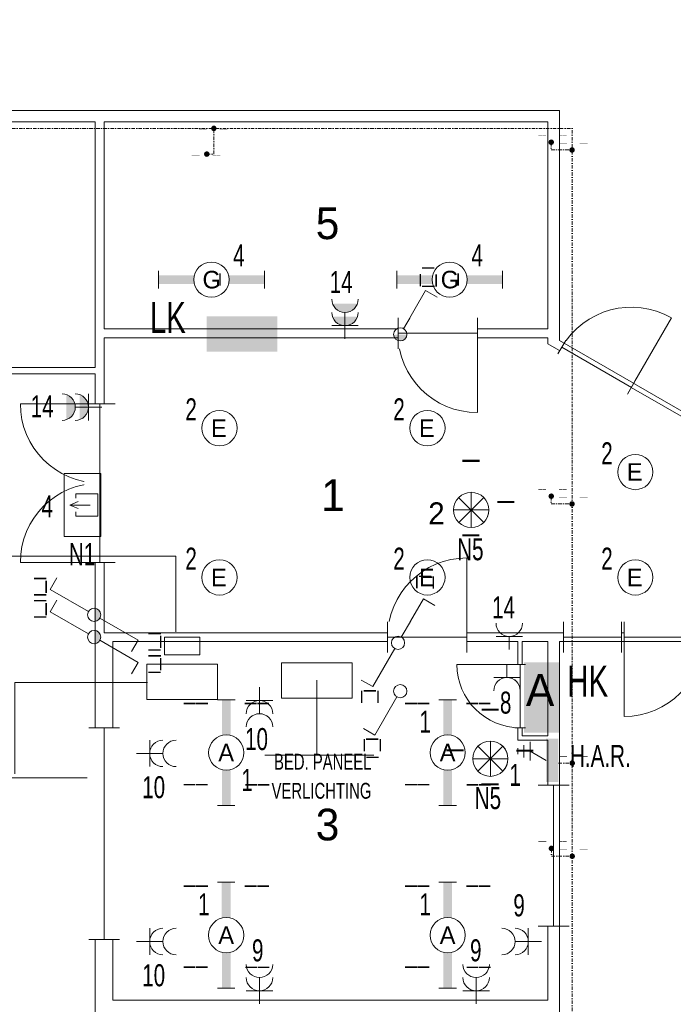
# Model space of a CAD drawing. Header units: millimetres. Extents: x 11401 to 146768, y -66248 to 31582.
# Tile 5 of 16: x 34635 to 42051, y -24291 to -13114. Entities that reach past the tile are written whole.
import ezdxf
from ezdxf.enums import TextEntityAlignment as Align

# ---------------------------------------------------------------- set-up
doc = ezdxf.new("R2010")
doc.units = ezdxf.units.MM
doc.linetypes.add('DGN Style 4', pattern=[79.631178, 39.79072, -19.89536, 0.049738, -19.89536])
doc.layers.get('0').update_dxf_attribs({"color": 1})
for name, color, linetype, lineweight in [('aarding', 1, 'Continuous', 0), ('besturing', 1, 'Continuous', 0), ('lichtarm', 1, 'Continuous', 0), ('lichtnood', 1, 'Continuous', 0), ('schakelmat', 1, 'Continuous', 0), ('verdeelinr', 1, 'Continuous', 0), ('xref', 1, 'Continuous', 0)]:
    doc.layers.add(name, color=color, linetype=linetype, lineweight=lineweight)
doc.styles.add('Style-WORKING', font='WORKING.shx')

# ---------------------------------------------------------------- blocks, each defined once
blk = doc.blocks.new('DVDVB_32_-S-_DraairichtingEnkel')
at = {"color": 0, "linetype": 'ByBlock', "lineweight": -2}
blk.add_line((0, 0), (0, 1), dxfattribs=at)
blk.add_arc((0, 0), 1, 0, 90, dxfattribs=at)
blk = doc.blocks.new('DVDVB_32_-S-_DubbelDeur')
at = {"linetype": 'Continuous', "lineweight": 13}
blk.add_wipeout([(0, -0.5), (1, -0.5), (1, 0.5), (0, 0.5)], dxfattribs=at)
at = {"color": 0, "linetype": 'ByBlock', "lineweight": -2}
for p, q in [((0, -0.5), (0, 0.5)), ((1, -0.5), (1, 0.5)), ((0, 0), (1, 0))]:
    blk.add_line(p, q, dxfattribs=at)
blk = doc.blocks.new('DVDVB_32_-S-_Deur')
at = {"linetype": 'Continuous', "lineweight": 13}
blk.add_wipeout([(0, -0.5), (1, -0.5), (1, 0.5), (0, 0.5)], dxfattribs=at)
at = {"color": 0, "linetype": 'ByBlock', "lineweight": -2}
for p, q in [((0, -0.5), (0, 0.5)), ((1, -0.5), (1, 0.5)), ((0, 0), (1, 0))]:
    blk.add_line(p, q, dxfattribs=at)
blk = doc.blocks.new('DVDVB_32_-S-_Raam')
at = {"linetype": 'Continuous', "lineweight": 13}
blk.add_wipeout([(0, 0.5), (1, 0.5), (1, -0.5), (0, -0.5)], dxfattribs=at)
at = {"color": 1, "linetype": 'ByBlock', "lineweight": -2}
for p, q in [((0, -0.5), (0, 0.5)), ((1, -0.5), (1, 0.5)), ((0, 0), (1, 0))]:
    blk.add_line(p, q, dxfattribs=at)
blk = doc.blocks.new('33A03_OD266_0BPa')
at = {"color": 254}
for points in [[(75780, -17716), (75780, -15116), (86570, -15116), (86570, -4576), (79770, -4576), (79770, -1716), (71895, -1716), (71895, -17716)], [(79840, -1716), (79840, -4506), (86570, -4506), (86570, -1716)], [(91705, -1716), (86670, -1716), (86670, -4066), (91705, -4066)], [(86670, -4166), (86670, -7516), (95105, -7516), (95577, -7789), (96149, -6799), (91705, -4237), (91706, -4166)], [(86770, -7616), (86770, -11686), (91706, -11686), (91705, -8736), (91365, -8736), (91365, -7616)], [(91705, -8686), (91705, -7616), (91415, -7616), (91415, -8686)]]:
    blk.add_lwpolyline(points, close=True, dxfattribs=at)
at = {"color": 254, "zscale": 1000}
for p, xscale, yscale, rotation in [((92651, -4731), 911.1042917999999, -911.1042917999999, 150), ((90905, -4116), 899.9942806, 899.9942806, 180), ((86620, -4916), 899.996376, -899.996376, 270), ((86620, -6716), -899.996376, -899.996376, 270), ((90785, -7566), 899.9942806, -899.9942806, 180), ((91391, -7875), 718.7500074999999, -718.7500074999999, 270)]:
    blk.add_blockref('DVDVB_32_-S-_DraairichtingEnkel', p, dxfattribs=dict(at, xscale=xscale, yscale=yscale, rotation=rotation))
at = {"color": 254, "xscale": 899.996376, "yscale": -899.996376, "zscale": 1000}
blk.add_blockref('DVDVB_32_-S-_DraairichtingEnkel', (92570, -7566), dxfattribs=at)
at = {"color": 254}
for s, p in [('5', (89071, -3047)), ('1', (89132, -6133)), ('A', (91456, -8345)), ('3', (89071, -9872))]:
    blk.add_text(s, height=360, dxfattribs=at).set_placement(p)
at = {"color": 254, "zscale": 1000}
for name, p, xscale, yscale, rotation in [('DVDVB_32_-S-_Deur', (90905, -4116), 899.9942806, 349.9977758, 180), ('DVDVB_32_-S-_Raam', (92651, -4730), 3985.998295, 176, 329.9999999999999), ('DVDVB_32_-S-_DubbelDeur', (86620, -4916), 1799.992752, 349.9977758, 270), ('DVDVB_32_-S-_Deur', (90785, -7566), 899.9942806, 349.9977758, 180), ('DVDVB_32_-S-_Deur', (91391, -7875), 718.7500074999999, 123, 270), ('DVDVB_32_-S-_Raam', (86670, -10996), 2399.994993, 349.9994056, 90), ('DVDVB_32_-S-_Raam', (91770, -9246), 1599.993557, 349.9977758, 270)]:
    blk.add_blockref(name, p, dxfattribs=dict(at, xscale=xscale, yscale=yscale, rotation=rotation))
at = {"color": 254, "xscale": 1799.992752, "yscale": 349.9977758, "zscale": 1000}
blk.add_blockref('DVDVB_32_-S-_DubbelDeur', (92570, -7566), dxfattribs=at)
at = {"color": 254, "xscale": 911.1042918, "yscale": 177, "zscale": 1000, "rotation": 329.9999999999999}
blk.add_blockref('DVDVB_32_-S-_Deur', (91863, -4274), dxfattribs=at)
at = {"color": 254, "xscale": 660.9922278, "yscale": 349.9977758, "zscale": 1000}
blk.add_blockref('DVDVB_32_-S-_Raam', (91881, -7566), dxfattribs=at)
at = {"color": 254}
blk.add_lwpolyline([(98749, -2295), (96199, -6712), (91835, -4196), (91835, -1586), (75365, -1586), (75365, -556), (74025, -556), (74025, -1586), (71765, -1586), (71765, -17846), (91835, -17846), (91835, -7616), (95105, -7616), (95538, -7866), (95513, -7909), (107313, -14722), (110553, -9110), (110328, -8980), (109937, -9656), (108357, -8744), (108748, -8068)], close=True, dxfattribs=at)
blk = doc.blocks.new('EC0_1')
at = {"layer": 'lichtarm', "color": 2, "linetype": 'Continuous', "lineweight": 0}
blk.add_circle((0, 0), 2, dxfattribs=at)
at = {"layer": 'lichtarm', "color": 253, "linetype": 'Continuous', "lineweight": 0, "style": 'Style-WORKING'}
blk.add_attdef('EC0_1_524', text='', height=1.99, dxfattribs=at).set_placement((0, 0), align=Align.MIDDLE_CENTER)
blk = doc.blocks.new('EI4_1')
at = {"layer": 'schakelmat', "color": 2, "linetype": 'Continuous', "lineweight": 0}
for p, q in [((1.5, 1.5), (1.5, -1.5)), ((1.5, 0), (0, 0))]:
    blk.add_line(p, q, dxfattribs=at)
blk.add_arc((3, 0), 1.5, 90, 270, dxfattribs=at)
blk = doc.blocks.new('EF7_1')
at = {"layer": 'schakelmat', "color": 2, "linetype": 'Continuous', "lineweight": 0}
for p, q in [((0.37, 0.64), (2.88, 4.98)), ((2.88, 4.98), (4.18, 4.23)), ((-0.37, -0.64), (-2.88, -4.98)), ((-2.88, -4.98), (-4.18, -4.23))]:
    blk.add_line(p, q, dxfattribs=at)
blk.add_circle((0, 0), 0.75, dxfattribs=at)
at = {"layer": 'schakelmat', "color": 254, "linetype": 'Continuous', "lineweight": 0, "style": 'Style-WORKING'}
for tag, rotation, p in [('EF7_1_485', 270, (2.33, 6.14)), ('EF7_1_486', 90, (4.06, 6.12)), ('EF7_1_484', 0, (3.18, 5.51)), ('EF7_1_490', 270, (-3.93, -6.85)), ('EF7_1_491', 90, (-2.2, -6.87)), ('EF7_1_489', 0, (-3.08, -7.48))]:
    blk.add_attdef(tag, text='', height=1.8, rotation=rotation, dxfattribs=at).set_placement(p, align=Align.CENTER)
blk = doc.blocks.new('EH7_2')
at = {"layer": 'schakelmat', "linetype": 'Continuous', "lineweight": 0}
blk.add_hatch(color=2, dxfattribs=at).paths.add_polyline_path([(-0.74, -0.02, 1), (0.76, -0.02)])
blk = doc.blocks.new('EG3_1')
at = {"layer": 'schakelmat', "color": 2, "linetype": 'Continuous', "lineweight": 0}
for p, q in [((0.37, 0.64), (2.88, 4.98)), ((2.88, 4.98), (4.18, 4.23))]:
    blk.add_line(p, q, dxfattribs=at)
blk.add_circle((0, 0), 0.75, dxfattribs=at)
blk.add_blockref('EH7_2', (0, 0), dxfattribs=at)
at = {"layer": 'schakelmat', "color": 254, "linetype": 'Continuous', "lineweight": 0, "style": 'Style-WORKING'}
for tag, rotation, p in [('EG3_1_592', 90, (4.01, 6.11)), ('EG3_1_591', 270, (2.33, 6.14)), ('EG3_1_593', 180, (3.16, 7.46))]:
    blk.add_attdef(tag, text='', height=1.8, rotation=rotation, dxfattribs=at).set_placement(p, align=Align.CENTER)
blk.add_attdef('EG3_1_590', text='', height=1.8, dxfattribs=at).set_placement((3.18, 5.51), align=Align.CENTER)
blk = doc.blocks.new('EI9')
at = {"layer": 'schakelmat', "linetype": 'Continuous', "lineweight": 0}
for points in [[(2.5, 1.41), (2.5, -1.41, -0.70922)], [(4, 1.41), (4, -1.41, -0.70922)]]:
    blk.add_hatch(color=2, dxfattribs=at).paths.add_polyline_path(points)
at = {"layer": 'schakelmat', "color": 2, "linetype": 'Continuous', "lineweight": 0}
for p, q in [((1.5, 1.5), (1.5, -1.5)), ((3, 0), (0, 0))]:
    blk.add_line(p, q, dxfattribs=at)
for centre in [(3, 0), (4.5, 0)]:
    blk.add_arc(centre, 1.5, 90, 270, dxfattribs=at)
blk = doc.blocks.new('EF0_1')
at = {"layer": 'schakelmat', "color": 2, "linetype": 'Continuous', "lineweight": 0}
for p, q in [((0.37, 0.64), (2.88, 4.98)), ((2.88, 4.98), (4.18, 4.23))]:
    blk.add_line(p, q, dxfattribs=at)
blk.add_circle((0, 0), 0.75, dxfattribs=at)
at = {"layer": 'schakelmat', "color": 254, "linetype": 'Continuous', "lineweight": 0, "style": 'Style-WORKING'}
for tag, rotation, p in [('EF0_1_614', 270, (2.33, 6.14)), ('EF0_1_615', 90, (4.01, 6.11)), ('EF0_1_616', 180, (3.16, 7.46))]:
    blk.add_attdef(tag, text='', height=1.8, rotation=rotation, dxfattribs=at).set_placement(p, align=Align.CENTER)
blk.add_attdef('EF0_1_613', text='', height=1.8, dxfattribs=at).set_placement((3.18, 5.51), align=Align.CENTER)
blk = doc.blocks.new('EI5_1')
at = {"layer": 'schakelmat', "color": 2, "linetype": 'Continuous', "lineweight": 0}
for p, q in [((1.5, 1.5), (1.5, -1.5)), ((3, 0), (0, 0))]:
    blk.add_line(p, q, dxfattribs=at)
for centre in [(3, 0), (4.5, 0)]:
    blk.add_arc(centre, 1.5, 90, 270, dxfattribs=at)
blk = doc.blocks.new('EE7')
at = {"layer": 'lichtnood', "color": 2, "linetype": 'Continuous', "lineweight": 0}
for p, q in [((0, 3.52), (-0.4, 2.58)), ((0, 1.21), (0, 3.52)), ((0, 3.52), (0.4, 2.58))]:
    blk.add_line(p, q, dxfattribs=at)
at = {"layer": 'lichtnood', "color": 2, "linetype": 'Continuous', "lineweight": 0, "flags": 128}
blk.add_lwpolyline([(-3.58, 4.14), (3.58, 4.14), (3.58, 0), (-3.58, 0)], close=True, dxfattribs=at)
blk.add_lwpolyline([(-0.78, 2.83), (-1.25, 2.83), (-1.25, 0.33), (1.25, 0.33), (1.25, 2.83), (0.77, 2.83)], dxfattribs=at)
blk = doc.blocks.new('EAA0')
at = {"layer": 'verdeelinr', "color": 2, "linetype": 'Continuous', "lineweight": 0}
blk.add_solid([(4, 0), (-4, 0), (4, 4), (-4, 4)], dxfattribs=at)
blk = doc.blocks.new('EL7')
at = {"layer": 'aarding', "color": 2, "linetype": 'Continuous', "lineweight": 0}
for p, q in [((0, -1.4), (-1.04, -3.22)), ((-2.09, -3.22), (0.01, -3.22)), ((-1.74, -3.92), (-0.34, -3.92)), ((-1.39, -4.62), (-0.69, -4.62))]:
    blk.add_line(p, q, dxfattribs=at)
blk.add_solid([(-2.45, -1.4), (2.45, -1.4), (-2.45, 0), (2.45, 0)], dxfattribs=at)
blk = doc.blocks.new('EAA1')
at = {"layer": 'verdeelinr', "color": 2, "linetype": 'Continuous', "lineweight": 0, "flags": 128}
blk.add_lwpolyline([(4, 0), (-4, 0), (-4, 4), (4, 4)], close=True, dxfattribs=at)
blk = doc.blocks.new('EE0')
at = {"layer": 'lichtnood', "color": 2, "linetype": 'Continuous', "lineweight": 0}
for p, q in [((-1.42, -1.42), (1.42, 1.42)), ((1.43, -1.43), (-1.42, 1.42)), ((0, -2), (0, 2)), ((-1.99, 0), (2.01, 0))]:
    blk.add_line(p, q, dxfattribs=at)
blk.add_circle((0, 0), 2, dxfattribs=at)
blk.add_arc((0.03, 0), 2.03, 135.5648, 224.4352, dxfattribs=at)
at = {"layer": 'lichtnood', "color": 7, "linetype": 'Continuous', "lineweight": 0, "style": 'Style-WORKING'}
for tag, p in [('EE0_1177', (-0.96, 4.23)), ('EE0_1176', (-4.93, 0.42)), ('EE0_1175', (3.01, 0.38)), ('EE0_1178', (-0.98, -4.24))]:
    blk.add_attdef(tag, text='', height=2.5, dxfattribs=at).set_placement(p, align=Align.MIDDLE_LEFT)
blk = doc.blocks.new('EA1')
at = {"layer": 'lichtarm', "linetype": 'Continuous', "lineweight": 0}
for points in [[(-6, -0.5), (-6, 0.5), (-1.94, 0.5), (-1.94, 0.5, 0.127885), (-1.94, -0.5), (-1.94, -0.5)], [(6, 0.5), (6, -0.49), (1.94, -0.49), (1.94, -0.49, 0.126565), (1.94, 0.5), (1.94, 0.5)]]:
    blk.add_hatch(color=2, dxfattribs=at).paths.add_polyline_path(points)
at = {"layer": 'lichtarm', "color": 2, "linetype": 'Continuous', "lineweight": 0, "flags": 128}
for points in [[(-6, 1), (-6, -1)], [(6, 1), (6, -0.99)]]:
    blk.add_lwpolyline(points, close=True, dxfattribs=at)
at = {"layer": 'lichtarm', "color": 2, "linetype": 'Continuous', "lineweight": 0}
blk.add_circle((0, 0), 2, dxfattribs=at)
at = {"layer": 'lichtarm', "color": 254, "linetype": 'Continuous', "lineweight": 0, "style": 'Style-WORKING'}
blk.add_attdef('EA1_1215', text='', height=1.8, rotation=270, dxfattribs=at).set_placement((0, 0), align=Align.MIDDLE_CENTER)
blk.add_attdef('EA1_1198', text='', height=1.99, dxfattribs=at).set_placement((0, 0), align=Align.MIDDLE_CENTER)
blk = doc.blocks.new('EH7_3')
at = {"layer": 'schakelmat', "linetype": 'Continuous', "lineweight": 0}
blk.add_hatch(color=2, dxfattribs=at).paths.add_polyline_path([(-0.74, -0.02, 1), (0.76, -0.02)])
blk = doc.blocks.new('EG7')
at = {"layer": 'schakelmat', "color": 2, "linetype": 'Continuous', "lineweight": 0}
for p, q in [((0.37, 0.64), (2.88, 4.98)), ((2.88, 4.98), (4.18, 4.23)), ((-0.37, -0.64), (-2.88, -4.98)), ((-2.88, -4.98), (-4.18, -4.23))]:
    blk.add_line(p, q, dxfattribs=at)
blk.add_circle((0, 0), 0.75, dxfattribs=at)
blk.add_blockref('EH7_3', (0, 0), dxfattribs=at)
at = {"layer": 'schakelmat', "color": 254, "linetype": 'Continuous', "lineweight": 0, "style": 'Style-WORKING'}
for tag, rotation, p in [('EG7_1307', 270, (2.33, 6.14)), ('EG7_1308', 90, (4.06, 6.12)), ('EG7_1312', 270, (-3.93, -6.85)), ('EG7_1313', 90, (-2.2, -6.87))]:
    blk.add_attdef(tag, text='', height=1.8, rotation=rotation, dxfattribs=at).set_placement(p, align=Align.CENTER)
for tag, p in [('EG7_1306', (3.18, 5.51)), ('EG7_1311', (-3.08, -7.48))]:
    blk.add_attdef(tag, text='', height=1.8, dxfattribs=at).set_placement(p, align=Align.CENTER)
blk = doc.blocks.new('EAE0_2')
at = {"layer": 'aarding', "linetype": 'DGN Style 4', "lineweight": 0}
h = blk.add_hatch(color=3, dxfattribs=at)
edge = h.paths.add_edge_path()
edge.add_arc((0, 0), 1, 0, 360)
at = {"layer": 'aarding', "color": 3, "linetype": 'DGN Style 4', "lineweight": 0, "style": 'Style-WORKING'}
for tag, p in [('EAE0_2_2151', (-4.89, 0.59)), ('EAE0_2_2150', (2.57, 0.59))]:
    blk.add_attdef(tag, p, '', height=1.8, dxfattribs=at)
blk = doc.blocks.new('A36B')
at = {"layer": 'lichtarm', "linetype": 'Continuous', "lineweight": 0}
for points in [[(-0.5, 1.94), (-0.5, 6), (0.49, 6), (0.49, 1.94), (0.49, 1.94, 0.126565), (-0.5, 1.94)], [(-0.5, -6), (-0.5, -1.94), (-0.5, -1.94, 0.127885), (0.5, -1.94), (0.5, -1.94), (0.5, -6)]]:
    blk.add_hatch(color=2, dxfattribs=at).paths.add_polyline_path(points)
at = {"layer": 'lichtarm', "color": 2, "linetype": 'Continuous', "lineweight": 0}
for p, q in [((-0.99, 6), (0.99, 6)), ((-1, -6), (1, -6))]:
    blk.add_line(p, q, dxfattribs=at)
blk.add_circle((0, 0), 2, dxfattribs=at)
at = {"layer": 'lichtarm', "color": 253, "linetype": 'Continuous', "lineweight": 0, "style": 'Style-WORKING'}
blk.add_attdef('A36B_2794', text='', height=1.8, dxfattribs=at).set_placement((-2, 5.52), align=Align.TOP_RIGHT)
blk.add_attdef('A36B_2793', text='', height=1.8, dxfattribs=at).set_placement((2.01, 5.5), align=Align.TOP_LEFT)
blk.add_attdef('A36B_2790', text='', height=1.99, dxfattribs=at).set_placement((0, 0), align=Align.MIDDLE_CENTER)
blk.add_attdef('A36B_2792', text='', height=1.8, dxfattribs=at).set_placement((-2, -5.5), align=Align.RIGHT)
blk.add_attdef('A36B_2791', (2, -5.5), '', height=1.8, dxfattribs=at)
blk = doc.blocks.new('HVK2')
at = {"layer": 'verdeelinr', "color": 2, "linetype": 'Continuous', "lineweight": 0, "flags": 128}
blk.add_lwpolyline([(4, 0), (-4, 0), (-4, 4), (4, 4)], close=True, dxfattribs=at)

msp = doc.modelspace()

# ---------------------------------------------------------------- block references
at = {"layer": 'xref'}
msp.add_blockref('33A03_OD266_0BPa', (-51077, -12558), dxfattribs=at)

# ---------------------------------------------------------------- next in the draw order: linework, layer by layer
at = {"layer": 'aarding', "color": 3, "linetype": 'DGN Style 4', "lineweight": 0}
for p, q in [((36838, -14640), (36838, -14348)), ((40666, -14513), (40666, -14593)), ((36758, -14640), (36838, -14640)), ((40666, -14593), (40902, -14593)), ((40666, -18531), (40666, -18611)), ((40666, -18611), (40902, -18611)), ((40748, -21553), (40904, -21553)), ((40668, -22529), (40668, -22610)), ((40668, -22610), (40904, -22610))]:
    msp.add_line(p, q, dxfattribs=at)
at = {"layer": 'aarding', "color": 3, "linetype": 'DGN Style 4', "lineweight": 0, "flags": 128}
msp.add_lwpolyline([(20604, -14348), (40904, -14348), (40904, -30648), (20604, -30648)], close=True, dxfattribs=at)
at = {"layer": 'besturing', "color": 1, "linetype": 'Continuous', "lineweight": 0, "flags": 128}
msp.add_lwpolyline([(36406, -20064), (36406, -19205), (33037, -19205)], dxfattribs=at)
at = {"layer": 'schakelmat', "color": 1, "linetype": 'Continuous', "lineweight": 0}
msp.add_line((33637, -21718), (35401, -21718), dxfattribs=at)
at = {"layer": 'schakelmat', "color": 1, "linetype": 'Continuous', "lineweight": 0, "flags": 128}
msp.add_lwpolyline([(34580, -21673), (34580, -21475), (34580, -20638), (36086, -20638)], dxfattribs=at)
at = {"layer": 'verdeelinr', "color": 1, "linetype": 'Continuous', "lineweight": 0, "flags": 128}
msp.add_lwpolyline([(38006, -20613), (38006, -21463), (38653, -21463), (37418, -21463)], dxfattribs=at)

# ---------------------------------------------------------------- next in the draw order: block references
at = {"layer": 'aarding', "color": 3, "linetype": 'DGN Style 4', "lineweight": 0}
ref = msp.add_blockref('EAE0_2', (36838, -14348), dxfattribs=dict(at, xscale=31.38105593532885, yscale=31.38105593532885, zscale=31.38105593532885, rotation=180))
ref.add_attrib('EAE0_2_2150', '__', (36670, -14351), dxfattribs={"color": 3, "linetype": 'DGN Style 4', "lineweight": 0, "height": 56.5, "style": 'Style-WORKING'})
ref.add_attrib('EAE0_2_2151', '__', (36904, -14351), dxfattribs={"color": 3, "linetype": 'DGN Style 4', "lineweight": 0, "height": 56.5, "style": 'Style-WORKING'})
ref = msp.add_blockref('EAE0_2', (40666, -14505), dxfattribs=dict(at, xscale=31.38105593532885, yscale=31.38105593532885, zscale=31.38105593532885))
ref.add_attrib('EAE0_2_2150', '__', (40754, -14414), dxfattribs={"color": 3, "linetype": 'DGN Style 4', "lineweight": 0, "height": 56.5, "style": 'Style-WORKING'})
ref.add_attrib('EAE0_2_2151', '__', (40519, -14414), dxfattribs={"color": 3, "linetype": 'DGN Style 4', "lineweight": 0, "height": 56.5, "style": 'Style-WORKING'})
ref = msp.add_blockref('EAE0_2', (40902, -14593), dxfattribs=dict(at, xscale=31.38105593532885, yscale=31.38105593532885, zscale=31.38105593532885))
ref.add_attrib('EAE0_2_2150', '__', (40990, -14502), dxfattribs={"color": 3, "linetype": 'DGN Style 4', "lineweight": 0, "height": 56.5, "style": 'Style-WORKING'})
ref.add_attrib('EAE0_2_2151', '__', (40756, -14502), dxfattribs={"color": 3, "linetype": 'DGN Style 4', "lineweight": 0, "height": 56.5, "style": 'Style-WORKING'})
ref = msp.add_blockref('EAE0_2', (36758, -14640), dxfattribs=dict(at, xscale=31.38105593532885, yscale=31.38105593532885, zscale=31.38105593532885, rotation=180))
ref.add_attrib('EAE0_2_2150', '__', (36589, -14643), dxfattribs={"color": 3, "linetype": 'DGN Style 4', "lineweight": 0, "height": 56.5, "style": 'Style-WORKING'})
ref.add_attrib('EAE0_2_2151', '__', (36824, -14643), dxfattribs={"color": 3, "linetype": 'DGN Style 4', "lineweight": 0, "height": 56.5, "style": 'Style-WORKING'})
ref = msp.add_blockref('EAE0_2', (40666, -18523), dxfattribs=dict(at, xscale=31.38105593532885, yscale=31.38105593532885, zscale=31.38105593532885))
ref.add_attrib('EAE0_2_2150', '__', (40754, -18432), dxfattribs={"color": 3, "linetype": 'DGN Style 4', "lineweight": 0, "height": 56.5, "style": 'Style-WORKING'})
ref.add_attrib('EAE0_2_2151', '__', (40519, -18432), dxfattribs={"color": 3, "linetype": 'DGN Style 4', "lineweight": 0, "height": 56.5, "style": 'Style-WORKING'})
ref = msp.add_blockref('EAE0_2', (40902, -18611), dxfattribs=dict(at, xscale=31.38105593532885, yscale=31.38105593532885, zscale=31.38105593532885))
ref.add_attrib('EAE0_2_2150', '__', (40990, -18520), dxfattribs={"color": 3, "linetype": 'DGN Style 4', "lineweight": 0, "height": 56.5, "style": 'Style-WORKING'})
ref.add_attrib('EAE0_2_2151', '__', (40756, -18520), dxfattribs={"color": 3, "linetype": 'DGN Style 4', "lineweight": 0, "height": 56.5, "style": 'Style-WORKING'})
at = {"layer": 'aarding', "color": 2, "linetype": 'Continuous', "lineweight": 0, "xscale": 100, "yscale": 100, "zscale": 100, "rotation": 270}
msp.add_blockref('EL7', (40748, -21522), dxfattribs=at)
at = {"layer": 'aarding', "color": 3, "linetype": 'DGN Style 4', "lineweight": 0}
ref = msp.add_blockref('EAE0_2', (40904, -21553), dxfattribs=dict(at, xscale=31.38105593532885, yscale=31.38105593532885, zscale=31.38105593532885))
ref.add_attrib('EAE0_2_2150', '__', (40991, -21462), dxfattribs={"color": 3, "linetype": 'DGN Style 4', "lineweight": 0, "height": 56.5, "style": 'Style-WORKING'})
ref.add_attrib('EAE0_2_2151', '__', (40757, -21462), dxfattribs={"color": 3, "linetype": 'DGN Style 4', "lineweight": 0, "height": 56.5, "style": 'Style-WORKING'})
ref = msp.add_blockref('EAE0_2', (40668, -22521), dxfattribs=dict(at, xscale=31.38105593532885, yscale=31.38105593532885, zscale=31.38105593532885))
ref.add_attrib('EAE0_2_2150', '__', (40755, -22431), dxfattribs={"color": 3, "linetype": 'DGN Style 4', "lineweight": 0, "height": 56.5, "style": 'Style-WORKING'})
ref.add_attrib('EAE0_2_2151', '__', (40521, -22431), dxfattribs={"color": 3, "linetype": 'DGN Style 4', "lineweight": 0, "height": 56.5, "style": 'Style-WORKING'})
ref = msp.add_blockref('EAE0_2', (40904, -22610), dxfattribs=dict(at, xscale=31.38105593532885, yscale=31.38105593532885, zscale=31.38105593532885))
ref.add_attrib('EAE0_2_2150', '__', (40991, -22519), dxfattribs={"color": 3, "linetype": 'DGN Style 4', "lineweight": 0, "height": 56.5, "style": 'Style-WORKING'})
ref.add_attrib('EAE0_2_2151', '__', (40757, -22519), dxfattribs={"color": 3, "linetype": 'DGN Style 4', "lineweight": 0, "height": 56.5, "style": 'Style-WORKING'})
at = {"layer": 'lichtarm', "color": 2, "linetype": 'Continuous', "lineweight": 0}
ref = msp.add_blockref('EA1', (36811, -16065), dxfattribs=dict(at, xscale=100, yscale=100, zscale=100, rotation=180))
ref.add_attrib('EA1_1198', 'G', dxfattribs={"color": 254, "linetype": 'Continuous', "lineweight": 0, "height": 199, "style": 'Style-WORKING'}).set_placement((36813, -16065), align=Align.MIDDLE_CENTER)
ref.add_attrib('EA1_1215', '_', dxfattribs={"color": 254, "linetype": 'Continuous', "lineweight": 0, "height": 180, "rotation": 270, "style": 'Style-WORKING'}).set_placement((37041, -16065), align=Align.MIDDLE_CENTER)
ref = msp.add_blockref('EA1', (39514, -16065), dxfattribs=dict(at, xscale=100, yscale=100, zscale=100, rotation=180))
ref.add_attrib('EA1_1198', 'G', dxfattribs={"color": 254, "linetype": 'Continuous', "lineweight": 0, "height": 199, "style": 'Style-WORKING'}).set_placement((39516, -16064), align=Align.MIDDLE_CENTER)
ref.add_attrib('EA1_1215', '_', dxfattribs={"color": 254, "linetype": 'Continuous', "lineweight": 0, "height": 180, "rotation": 270, "style": 'Style-WORKING'}).set_placement((39744, -16065), align=Align.MIDDLE_CENTER)
ref = msp.add_blockref('EC0_1', (36902, -17750), dxfattribs=dict(at, xscale=100, yscale=100, zscale=100, rotation=180))
ref.add_attrib('EC0_1_524', 'E', dxfattribs={"color": 253, "linetype": 'Continuous', "lineweight": 0, "height": 199, "style": 'Style-WORKING'}).set_placement((36895, -17750), align=Align.MIDDLE_CENTER)
ref = msp.add_blockref('EC0_1', (39261, -17750), dxfattribs=dict(at, xscale=100, yscale=100, zscale=100, rotation=180))
ref.add_attrib('EC0_1_524', 'E', dxfattribs={"color": 253, "linetype": 'Continuous', "lineweight": 0, "height": 199, "style": 'Style-WORKING'}).set_placement((39254, -17750), align=Align.MIDDLE_CENTER)
ref = msp.add_blockref('EC0_1', (41620, -18249), dxfattribs=dict(at, xscale=100, yscale=100, zscale=100, rotation=180))
ref.add_attrib('EC0_1_524', 'E', dxfattribs={"color": 253, "linetype": 'Continuous', "lineweight": 0, "height": 199, "style": 'Style-WORKING'}).set_placement((41613, -18248), align=Align.MIDDLE_CENTER)
ref = msp.add_blockref('EC0_1', (36902, -19445), dxfattribs=dict(at, xscale=100, yscale=100, zscale=100, rotation=180))
ref.add_attrib('EC0_1_524', 'E', dxfattribs={"color": 253, "linetype": 'Continuous', "lineweight": 0, "height": 199, "style": 'Style-WORKING'}).set_placement((36895, -19445), align=Align.MIDDLE_CENTER)
ref = msp.add_blockref('EC0_1', (39261, -19445), dxfattribs=dict(at, xscale=100, yscale=100, zscale=100, rotation=180))
ref.add_attrib('EC0_1_524', 'E', dxfattribs={"color": 253, "linetype": 'Continuous', "lineweight": 0, "height": 199, "style": 'Style-WORKING'}).set_placement((39254, -19445), align=Align.MIDDLE_CENTER)
ref = msp.add_blockref('EC0_1', (41620, -19445), dxfattribs=dict(at, xscale=100, yscale=100, zscale=100, rotation=180))
ref.add_attrib('EC0_1_524', 'E', dxfattribs={"color": 253, "linetype": 'Continuous', "lineweight": 0, "height": 199, "style": 'Style-WORKING'}).set_placement((41613, -19445), align=Align.MIDDLE_CENTER)
ref = msp.add_blockref('A36B', (36979, -21433), dxfattribs=dict(at, xscale=100, yscale=100, zscale=100, rotation=180))
ref.add_attrib('A36B_2790', 'A', dxfattribs={"color": 253, "linetype": 'Continuous', "lineweight": 0, "height": 199, "style": 'Style-WORKING'}).set_placement((36978, -21432), align=Align.MIDDLE_CENTER)
ref.add_attrib('A36B_2791', '__', (36500, -20833), dxfattribs={"color": 253, "linetype": 'Continuous', "lineweight": 0, "height": 180, "style": 'Style-WORKING'})
ref.add_attrib('A36B_2792', '__', dxfattribs={"color": 253, "linetype": 'Continuous', "lineweight": 0, "height": 180, "style": 'Style-WORKING'}).set_placement((37461, -20833), align=Align.RIGHT)
ref.add_attrib('A36B_2793', '__', dxfattribs={"color": 253, "linetype": 'Continuous', "lineweight": 0, "height": 180, "style": 'Style-WORKING'}).set_placement((36499, -21573), align=Align.TOP_LEFT)
ref.add_attrib('A36B_2794', '__', dxfattribs={"color": 253, "linetype": 'Continuous', "lineweight": 0, "height": 180, "style": 'Style-WORKING'}).set_placement((37465, -21575), align=Align.TOP_RIGHT)
ref = msp.add_blockref('A36B', (39491, -21433), dxfattribs=dict(at, xscale=100, yscale=100, zscale=100, rotation=180))
ref.add_attrib('A36B_2790', 'A', dxfattribs={"color": 253, "linetype": 'Continuous', "lineweight": 0, "height": 199, "style": 'Style-WORKING'}).set_placement((39490, -21432), align=Align.MIDDLE_CENTER)
ref.add_attrib('A36B_2791', '__', (39012, -20833), dxfattribs={"color": 253, "linetype": 'Continuous', "lineweight": 0, "height": 180, "style": 'Style-WORKING'})
ref.add_attrib('A36B_2792', '__', dxfattribs={"color": 253, "linetype": 'Continuous', "lineweight": 0, "height": 180, "style": 'Style-WORKING'}).set_placement((39973, -20833), align=Align.RIGHT)
ref.add_attrib('A36B_2793', '__', dxfattribs={"color": 253, "linetype": 'Continuous', "lineweight": 0, "height": 180, "style": 'Style-WORKING'}).set_placement((39011, -21573), align=Align.TOP_LEFT)
ref.add_attrib('A36B_2794', '__', dxfattribs={"color": 253, "linetype": 'Continuous', "lineweight": 0, "height": 180, "style": 'Style-WORKING'}).set_placement((39977, -21575), align=Align.TOP_RIGHT)
ref = msp.add_blockref('A36B', (36978, -23506), dxfattribs=dict(at, xscale=100, yscale=100, zscale=100, rotation=180))
ref.add_attrib('A36B_2790', 'A', dxfattribs={"color": 253, "linetype": 'Continuous', "lineweight": 0, "height": 199, "style": 'Style-WORKING'}).set_placement((36978, -23505), align=Align.MIDDLE_CENTER)
ref.add_attrib('A36B_2791', '__', (36500, -22906), dxfattribs={"color": 253, "linetype": 'Continuous', "lineweight": 0, "height": 180, "style": 'Style-WORKING'})
ref.add_attrib('A36B_2792', '__', dxfattribs={"color": 253, "linetype": 'Continuous', "lineweight": 0, "height": 180, "style": 'Style-WORKING'}).set_placement((37461, -22906), align=Align.RIGHT)
ref.add_attrib('A36B_2793', '__', dxfattribs={"color": 253, "linetype": 'Continuous', "lineweight": 0, "height": 180, "style": 'Style-WORKING'}).set_placement((36499, -23646), align=Align.TOP_LEFT)
ref.add_attrib('A36B_2794', '__', dxfattribs={"color": 253, "linetype": 'Continuous', "lineweight": 0, "height": 180, "style": 'Style-WORKING'}).set_placement((37465, -23648), align=Align.TOP_RIGHT)
ref = msp.add_blockref('A36B', (39491, -23506), dxfattribs=dict(at, xscale=100, yscale=100, zscale=100, rotation=180))
ref.add_attrib('A36B_2790', 'A', dxfattribs={"color": 253, "linetype": 'Continuous', "lineweight": 0, "height": 199, "style": 'Style-WORKING'}).set_placement((39490, -23505), align=Align.MIDDLE_CENTER)
ref.add_attrib('A36B_2791', '__', (39012, -22906), dxfattribs={"color": 253, "linetype": 'Continuous', "lineweight": 0, "height": 180, "style": 'Style-WORKING'})
ref.add_attrib('A36B_2792', '__', dxfattribs={"color": 253, "linetype": 'Continuous', "lineweight": 0, "height": 180, "style": 'Style-WORKING'}).set_placement((39973, -22906), align=Align.RIGHT)
ref.add_attrib('A36B_2793', '__', dxfattribs={"color": 253, "linetype": 'Continuous', "lineweight": 0, "height": 180, "style": 'Style-WORKING'}).set_placement((39011, -23646), align=Align.TOP_LEFT)
ref.add_attrib('A36B_2794', '__', dxfattribs={"color": 253, "linetype": 'Continuous', "lineweight": 0, "height": 180, "style": 'Style-WORKING'}).set_placement((39977, -23648), align=Align.TOP_RIGHT)
at = {"layer": 'lichtnood', "color": 2, "linetype": 'Continuous', "lineweight": 0}
ref = msp.add_blockref('EE0', (39758, -18679), dxfattribs=dict(at, xscale=100, yscale=100, zscale=100, rotation=180))
ref.add_attrib('EE0_1175', '2', dxfattribs={"color": 7, "linetype": 'Continuous', "lineweight": 0, "height": 250, "style": 'Style-WORKING'}).set_placement((39271, -18718), align=Align.MIDDLE_LEFT)
ref.add_attrib('EE0_1176', '_', dxfattribs={"color": 7, "linetype": 'Continuous', "lineweight": 0, "height": 250, "style": 'Style-WORKING'}).set_placement((40058, -18402), align=Align.MIDDLE_LEFT)
ref.add_attrib('EE0_1177', '_', dxfattribs={"color": 7, "linetype": 'Continuous', "lineweight": 0, "height": 250, "style": 'Style-WORKING'}).set_placement((39661, -18783), align=Align.MIDDLE_LEFT)
ref.add_attrib('EE0_1178', '_', dxfattribs={"color": 7, "linetype": 'Continuous', "lineweight": 0, "height": 250, "style": 'Style-WORKING'}).set_placement((39663, -17936), align=Align.MIDDLE_LEFT)
at = {"layer": 'lichtnood', "color": 2, "linetype": 'Continuous', "lineweight": 0, "xscale": 100, "yscale": 100, "zscale": 100, "rotation": 90.00000000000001}
msp.add_blockref('EE7', (35555, -18623), dxfattribs=at)
at = {"layer": 'lichtnood', "color": 2, "linetype": 'Continuous', "lineweight": 0}
ref = msp.add_blockref('EE0', (39975, -21503), dxfattribs=dict(at, xscale=100, yscale=100, zscale=100, rotation=180))
ref.add_attrib('EE0_1175', '_', dxfattribs={"color": 7, "linetype": 'Continuous', "lineweight": 0, "height": 250, "style": 'Style-WORKING'}).set_placement((39481, -21222), align=Align.MIDDLE_LEFT)
ref.add_attrib('EE0_1176', '_', dxfattribs={"color": 7, "linetype": 'Continuous', "lineweight": 0, "height": 250, "style": 'Style-WORKING'}).set_placement((40275, -21226), align=Align.MIDDLE_LEFT)
ref.add_attrib('EE0_1177', '_', dxfattribs={"color": 7, "linetype": 'Continuous', "lineweight": 0, "height": 250, "style": 'Style-WORKING'}).set_placement((39878, -21607), align=Align.MIDDLE_LEFT)
ref.add_attrib('EE0_1178', '_', dxfattribs={"color": 7, "linetype": 'Continuous', "lineweight": 0, "height": 250, "style": 'Style-WORKING'}).set_placement((39880, -20760), align=Align.MIDDLE_LEFT)
at = {"layer": 'schakelmat', "color": 2, "linetype": 'Continuous', "lineweight": 0}
ref = msp.add_blockref('EG3_1', (38953, -16686), dxfattribs=dict(at, xscale=100, yscale=100, zscale=100))
ref.add_attrib('EG3_1_590', '_', dxfattribs={"color": 254, "linetype": 'Continuous', "lineweight": 0, "height": 180, "rotation": 180, "style": 'Style-WORKING'}).set_placement((39271, -16185), align=Align.CENTER)
ref.add_attrib('EG3_1_591', '_', dxfattribs={"color": 254, "linetype": 'Continuous', "lineweight": 0, "height": 180, "rotation": 90, "style": 'Style-WORKING'}).set_placement((39136, -16072), align=Align.CENTER)
ref.add_attrib('EG3_1_592', '_', dxfattribs={"color": 254, "linetype": 'Continuous', "lineweight": 0, "height": 180, "rotation": 270, "style": 'Style-WORKING'}).set_placement((39404, -16075), align=Align.CENTER)
ref.add_attrib('EG3_1_593', '_', dxfattribs={"color": 254, "linetype": 'Continuous', "lineweight": 0, "height": 180, "style": 'Style-WORKING'}).set_placement((39269, -15890), align=Align.CENTER)
at = {"layer": 'schakelmat', "color": 2, "linetype": 'Continuous', "lineweight": 0, "xscale": 100, "yscale": 100, "zscale": 100}
for name, p, rotation in [('EI9', (38326, -16737), 90.00000000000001), ('EI9', (35566, -17512), 180), ('EI4_1', (40190, -20265), 90.00000000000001), ('EI4_1', (40164, -20431), 270), ('EI5_1', (37356, -20692), 270), ('EI5_1', (40556, -23578), 180), ('EI5_1', (37356, -24287), 90.00000000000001), ('EI5_1', (39814, -24287), 90.00000000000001)]:
    msp.add_blockref(name, p, dxfattribs=dict(at, rotation=rotation))
at = {"layer": 'schakelmat', "color": 2, "linetype": 'Continuous', "lineweight": 0}
ref = msp.add_blockref('EG7', (35480, -19869), dxfattribs=dict(at, xscale=100, yscale=100, zscale=100, rotation=90.00000000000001))
ref.add_attrib('EG7_1306', '_', dxfattribs={"color": 254, "linetype": 'Continuous', "lineweight": 0, "height": 180, "rotation": 270, "style": 'Style-WORKING'}).set_placement((34979, -19551), align=Align.CENTER)
ref.add_attrib('EG7_1307', '_', dxfattribs={"color": 254, "linetype": 'Continuous', "lineweight": 0, "height": 180, "rotation": 180, "style": 'Style-WORKING'}).set_placement((34866, -19686), align=Align.CENTER)
ref.add_attrib('EG7_1308', '_', dxfattribs={"color": 254, "linetype": 'Continuous', "lineweight": 0, "height": 180, "style": 'Style-WORKING'}).set_placement((34868, -19413), align=Align.CENTER)
ref.add_attrib('EG7_1311', '_', dxfattribs={"color": 254, "linetype": 'Continuous', "lineweight": 0, "height": 180, "rotation": 270, "style": 'Style-WORKING'}).set_placement((36278, -20177), align=Align.CENTER)
ref.add_attrib('EG7_1312', '_', dxfattribs={"color": 254, "linetype": 'Continuous', "lineweight": 0, "height": 180, "rotation": 180, "style": 'Style-WORKING'}).set_placement((36165, -20312), align=Align.CENTER)
ref.add_attrib('EG7_1313', '_', dxfattribs={"color": 254, "linetype": 'Continuous', "lineweight": 0, "height": 180, "style": 'Style-WORKING'}).set_placement((36167, -20039), align=Align.CENTER)
ref = msp.add_blockref('EF7_1', (38928, -20187), dxfattribs=dict(at, xscale=100, yscale=100, zscale=100, rotation=180))
ref.add_attrib('EF7_1_484', '_', dxfattribs={"color": 254, "linetype": 'Continuous', "lineweight": 0, "height": 180, "style": 'Style-WORKING'}).set_placement((38610, -20688), align=Align.CENTER)
ref.add_attrib('EF7_1_485', '_', dxfattribs={"color": 254, "linetype": 'Continuous', "lineweight": 0, "height": 180, "rotation": 270, "style": 'Style-WORKING'}).set_placement((38745, -20801), align=Align.CENTER)
ref.add_attrib('EF7_1_486', '_', dxfattribs={"color": 254, "linetype": 'Continuous', "lineweight": 0, "height": 180, "rotation": 90, "style": 'Style-WORKING'}).set_placement((38472, -20799), align=Align.CENTER)
ref.add_attrib('EF7_1_489', '_', dxfattribs={"color": 254, "linetype": 'Continuous', "lineweight": 0, "height": 180, "style": 'Style-WORKING'}).set_placement((39236, -19389), align=Align.CENTER)
ref.add_attrib('EF7_1_490', '_', dxfattribs={"color": 254, "linetype": 'Continuous', "lineweight": 0, "height": 180, "rotation": 270, "style": 'Style-WORKING'}).set_placement((39371, -19502), align=Align.CENTER)
ref.add_attrib('EF7_1_491', '_', dxfattribs={"color": 254, "linetype": 'Continuous', "lineweight": 0, "height": 180, "rotation": 90, "style": 'Style-WORKING'}).set_placement((39098, -19500), align=Align.CENTER)
ref = msp.add_blockref('EG7', (35480, -20122), dxfattribs=dict(at, xscale=100, yscale=100, zscale=100, rotation=90.00000000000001))
ref.add_attrib('EG7_1306', '_', dxfattribs={"color": 254, "linetype": 'Continuous', "lineweight": 0, "height": 180, "rotation": 270, "style": 'Style-WORKING'}).set_placement((34979, -19804), align=Align.CENTER)
ref.add_attrib('EG7_1307', '_', dxfattribs={"color": 254, "linetype": 'Continuous', "lineweight": 0, "height": 180, "rotation": 180, "style": 'Style-WORKING'}).set_placement((34866, -19939), align=Align.CENTER)
ref.add_attrib('EG7_1308', '_', dxfattribs={"color": 254, "linetype": 'Continuous', "lineweight": 0, "height": 180, "style": 'Style-WORKING'}).set_placement((34868, -19666), align=Align.CENTER)
ref.add_attrib('EG7_1311', '_', dxfattribs={"color": 254, "linetype": 'Continuous', "lineweight": 0, "height": 180, "rotation": 270, "style": 'Style-WORKING'}).set_placement((36278, -20430), align=Align.CENTER)
ref.add_attrib('EG7_1312', '_', dxfattribs={"color": 254, "linetype": 'Continuous', "lineweight": 0, "height": 180, "rotation": 180, "style": 'Style-WORKING'}).set_placement((36165, -20565), align=Align.CENTER)
ref.add_attrib('EG7_1313', '_', dxfattribs={"color": 254, "linetype": 'Continuous', "lineweight": 0, "height": 180, "style": 'Style-WORKING'}).set_placement((36167, -20292), align=Align.CENTER)
ref = msp.add_blockref('EF0_1', (38953, -20736), dxfattribs=dict(at, xscale=100, yscale=100, zscale=100, rotation=180))
ref.add_attrib('EF0_1_613', '_', dxfattribs={"color": 254, "linetype": 'Continuous', "lineweight": 0, "height": 180, "style": 'Style-WORKING'}).set_placement((38635, -21237), align=Align.CENTER)
ref.add_attrib('EF0_1_614', '_', dxfattribs={"color": 254, "linetype": 'Continuous', "lineweight": 0, "height": 180, "rotation": 270, "style": 'Style-WORKING'}).set_placement((38770, -21350), align=Align.CENTER)
ref.add_attrib('EF0_1_615', '_', dxfattribs={"color": 254, "linetype": 'Continuous', "lineweight": 0, "height": 180, "rotation": 90, "style": 'Style-WORKING'}).set_placement((38502, -21347), align=Align.CENTER)
ref.add_attrib('EF0_1_616', '_', dxfattribs={"color": 254, "linetype": 'Continuous', "lineweight": 0, "height": 180, "rotation": 180, "style": 'Style-WORKING'}).set_placement((38637, -21532), align=Align.CENTER)
at = {"layer": 'schakelmat', "color": 2, "linetype": 'Continuous', "lineweight": 0, "xscale": 100, "yscale": 100, "zscale": 100}
for p in [(35960, -21443), (35960, -23578)]:
    msp.add_blockref('EI5_1', p, dxfattribs=at)
at = {"layer": 'verdeelinr', "color": 2, "linetype": 'Continuous', "lineweight": 0}
for name, p, xscale, yscale, zscale, rotation in [('EAA0', (37158, -16482), 100, 100, 100, 180), ('HVK2', (36479, -20124), 50, 50, 50, 180), ('HVK2', (36479, -20429), 100, 100, 100, 180), ('EAA1', (38006, -20416), 100, 100, 100, 180), ('EAA0', (40358, -20808), 100, 100, 100, 270)]:
    msp.add_blockref(name, p, dxfattribs=dict(at, xscale=xscale, yscale=yscale, zscale=zscale, rotation=rotation))

# ---------------------------------------------------------------- next in the draw order: texts
at = {"layer": 'aarding', "color": 7, "linetype": 'Continuous', "lineweight": 0, "style": 'Style-WORKING', "width": 0.7}
msp.add_text('H.A.R.', height=250, dxfattribs=at).set_placement((40879, -21596))
at = {"layer": 'lichtarm', "color": 7, "linetype": 'Continuous', "lineweight": 0, "style": 'Style-WORKING', "width": 0.7}
for s, p in [('4', (37057, -15915)), ('4', (39760, -15915)), ('2', (36515, -17662)), ('2', (38874, -17662)), ('2', (41233, -18161)), ('2', (36515, -19357)), ('2', (38874, -19357)), ('2', (41233, -19357)), ('1', (39171, -21207)), ('1', (37150, -21869)), ('1', (36659, -23280)), ('1', (39171, -23280))]:
    msp.add_text(s, height=250, dxfattribs=at).set_placement(p)
at = {"layer": 'lichtnood', "color": 7, "linetype": 'Continuous', "lineweight": 0, "style": 'Style-WORKING', "width": 0.7}
for s, p in [('4', (34883, -18763)), ('N1', (35194, -19306)), ('N5', (39599, -19250)), ('1', (40192, -21811)), ('N5', (39798, -22075))]:
    msp.add_text(s, height=250, dxfattribs=at).set_placement(p)
at = {"layer": 'schakelmat', "color": 7, "linetype": 'Continuous', "lineweight": 0, "style": 'Style-WORKING', "width": 0.7}
for s, p in [('14', (38152, -16218)), ('14', (34760, -17628)), ('14', (39995, -19910)), ('8', (40084, -20991)), ('10', (37192, -21405)), ('10', (36025, -21951)), ('9', (40236, -23292)), ('9', (37271, -23803)), ('9', (39745, -23803)), ('10', (36025, -24086))]:
    msp.add_text(s, height=250, dxfattribs=at).set_placement(p)
at = {"layer": 'verdeelinr', "color": 3, "linetype": 'Continuous', "lineweight": 0, "style": 'Style-WORKING', "width": 0.714286}
for s, p in [('LK', (36111, -16670)), ('HK', (40847, -20797))]:
    msp.add_text(s, height=350, dxfattribs=at).set_placement(p)
at = {"layer": 'verdeelinr', "color": 1, "linetype": 'Continuous', "lineweight": 0, "insert": (38626, -21447), "char_height": 180, "attachment_point": 3, "line_spacing_factor": 1.1, "style": 'Style-WORKING'}
msp.add_mtext('\\W0.700000x;BED. PANEEL\\PVERLICHTING', dxfattribs=at)

doc.saveas('drawing.dxf')
